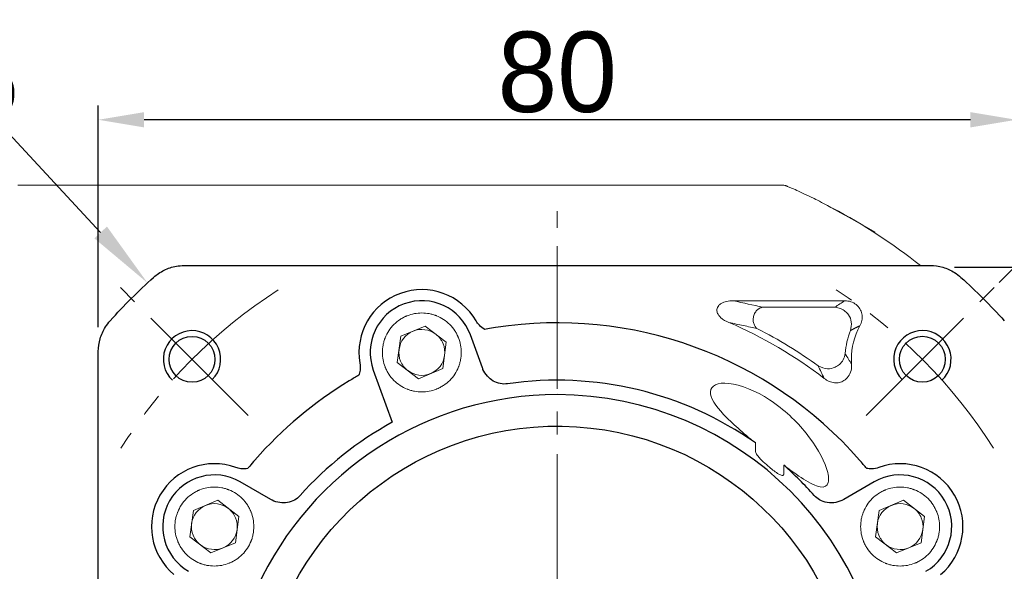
# Model space of a CAD drawing. Header units: millimetres. Extents: x 9570 to 10220, y -94 to 365.
# Tile 4 of 12: x 9633 to 9718, y 215 to 263. Entities that reach past the tile are written whole.
import ezdxf

# ---------------------------------------------------------------- set-up
doc = ezdxf.new("R2010")
doc.units = ezdxf.units.MM
doc.header["$PDSIZE"] = -5
doc.linetypes.add('ACAD_ISO10W100', pattern=[18, 12, -3, 0, -3])
doc.linetypes.add('点画线', pattern=[18, 12, -2, 2, -2])
doc.layers.get('0').update_dxf_attribs({"lineweight": 18})
doc.layers.get('Defpoints').update_dxf_attribs({"lineweight": 18})
for name, color, linetype, lineweight in [('7中心线层', 7, '点画线', 18), ('中心线层', 7, 'ACAD_ISO10W100', 0), ('尺寸线', 7, 'Continuous', 25), ('尺寸线层', 3, 'Continuous', 18), ('粗实线', 7, 'Continuous', 40)]:
    doc.layers.add(name, color=color, linetype=linetype, lineweight=lineweight)
doc.styles.add('工程字', font='txt')
doc.dimstyles.new('DIMSTYLE_17', dxfattribs={"dimtxt": 8, "dimasz": 12, "dimexe": 0.18, "dimexo": 0.0625, "dimgap": 0.09, "dimtad": 1, "dimtih": 1, "dimtoh": 1, "dimdec": 3, "dimdsep": 46, "dimtxsty": 'Standard', "dimblk": '_CAXARROW', "dimcen": 0.09, "dimdle": 24, "dimadec": 0, "dimazin": 0, "dimtfac": 0.7, "dimtdec": 3, "dimtofl": 0, "dimtmove": 0, "dimatfit": 3, "dimfxl": 1, "dimtolj": 1, "dimarcsym": 0})
doc.dimstyles.new('ISO-25', dxfattribs={"dimtxt": 7, "dimasz": 4, "dimexe": 1.25, "dimexo": 0.625, "dimtad": 1, "dimtxsty": '工程字', "dimcen": 2, "dimdle": 8, "dimadec": 0, "dimazin": 0, "dimtfac": 1, "dimtmove": 0, "dimatfit": 3, "dimfxl": 1, "dimarcsym": 0})

# ---------------------------------------------------------------- blocks, each defined once
blk = doc.blocks.new('*D100')
at = {"layer": 'Defpoints', "color": 0}
for p in [(9717.476, 239.875), (9706.341, 228.74), (9735.766, 216.91), (9636.673, 201.809), (9724.149, 201.809)]:
    blk.add_point(p, dxfattribs=at)
at = {"layer": '尺寸线层', "color": 0, "lineweight": -2}
for p, q in [((9717.918, 240.317), (9721.55, 243.949)), ((9724.774, 201.809), (9739.004, 201.809))]:
    blk.add_line(p, q, dxfattribs=at)
blk.add_arc((9679.41, 201.809), 58.344, 3.9289, 41.0711, dxfattribs=at)
at = {"layer": '尺寸线层', "color": 0}
for points in [[(9723.883, 240.596), (9722.908, 239.686), (9720.666, 243.065)], [(9736.951, 205.784), (9738.284, 205.83), (9737.754, 201.809)]]:
    blk.add_solid(points, dxfattribs=at)
at = {"layer": '尺寸线层', "color": 0, "insert": (9737.124, 225.715), "char_height": 7, "attachment_point": 5, "rotation": 292.5, "style": '工程字'}
blk.add_mtext('45%%d', dxfattribs=at)
blk = doc.blocks.new('*D101')
at = {"layer": 'Defpoints', "color": 0}
for p in [(9704.34, 239.273), (9654.481, 164.346)]:
    blk.add_point(p, dxfattribs=at)
at = {"layer": '尺寸线层', "color": 0, "lineweight": -2}
blk.add_line((9669.389, 186.749), (9656.697, 167.676), dxfattribs=at)
at = {"layer": '尺寸线层', "color": 0}
blk.add_solid([(9656.142, 168.045), (9657.252, 167.306), (9654.481, 164.346)], dxfattribs=at)
at = {"layer": '尺寸线层', "color": 0, "insert": (9661.677, 182.605), "char_height": 7, "attachment_point": 5, "rotation": 56.35918, "style": '工程字'}
blk.add_mtext('∅90', dxfattribs=at)
blk = doc.blocks.new('*D103')
at = {"layer": 'Defpoints', "color": 0}
for p in [(9639.41, 254.497), (9639.41, 235.813), (9719.41, 235.813)]:
    blk.add_point(p, dxfattribs=at)
at = {"layer": '尺寸线层', "color": 0, "lineweight": -2}
for p, q in [((9639.41, 236.438), (9639.41, 255.747)), ((9719.41, 236.438), (9719.41, 255.747)), ((9715.41, 254.497), (9643.41, 254.497))]:
    blk.add_line(p, q, dxfattribs=at)
at = {"layer": '尺寸线层', "color": 0}
for points in [[(9643.41, 255.163), (9643.41, 253.83), (9639.41, 254.497)], [(9715.41, 253.83), (9715.41, 255.163), (9719.41, 254.497)]]:
    blk.add_solid(points, dxfattribs=at)
at = {"layer": '尺寸线层', "color": 0, "insert": (9679.41, 258.622), "char_height": 7, "attachment_point": 5, "style": '工程字'}
blk.add_mtext('80', dxfattribs=at)
blk = doc.blocks.new('*D104')
at = {"layer": 'Defpoints', "color": 0}
for p in [(9713.414, 241.645), (9751.313, 241.645), (9713.414, 161.645)]:
    blk.add_point(p, dxfattribs=at)
at = {"layer": '尺寸线层', "color": 0, "lineweight": -2}
for p, q in [((9714.039, 241.645), (9752.563, 241.645)), ((9751.313, 165.645), (9751.313, 237.645)), ((9714.039, 161.645), (9752.563, 161.645))]:
    blk.add_line(p, q, dxfattribs=at)
at = {"layer": '尺寸线层', "color": 0}
for points in [[(9751.979, 237.645), (9750.646, 237.645), (9751.313, 241.645)], [(9750.646, 165.645), (9751.979, 165.645), (9751.313, 161.645)]]:
    blk.add_solid(points, dxfattribs=at)
at = {"layer": '尺寸线层', "color": 0, "insert": (9747.188, 201.645), "char_height": 7, "attachment_point": 5, "rotation": 90, "style": '工程字'}
blk.add_mtext('80', dxfattribs=at)
blk = doc.blocks.new('_CAXARROW')
blk.add_hatch(color=0).paths.add_polyline_path([(0, 0), (-1, 0.125), (-1, -0.125)], flags=0)
blk = doc.blocks.new('*D105')
at = {"layer": 'Defpoints', "color": 0}
for p in [(9643.705, 240.285), (9715.115, 163.334)]:
    blk.add_point(p, dxfattribs=at)
at = {"layer": '尺寸线层', "color": 0, "lineweight": -2}
for p, q in [((9611.529, 253.315), (9631.613, 253.315)), ((9631.613, 253.315), (9639.624, 244.683)), ((9679.32, 201.809), (9679.5, 201.809)), ((9679.41, 201.719), (9679.41, 201.899))]:
    blk.add_line(p, q, dxfattribs=at)
at = {"layer": '尺寸线层', "color": 0, "lineweight": -2, "xscale": 6, "yscale": 6, "zscale": 6, "rotation": 312.8612344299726}
blk.add_blockref('_CAXARROW', (9643.705, 240.285), dxfattribs=at)
at = {"layer": '尺寸线层', "color": 0, "lineweight": 15, "insert": (9621.071, 257.815), "char_height": 7, "attachment_point": 5, "style": '工程字'}
blk.add_mtext('\\A1;∅105', dxfattribs=at)
blk = doc.blocks.new('_FILLED')
at = {"linetype": 'ByBlock'}
blk.add_hatch(color=0, dxfattribs=at).paths.add_polyline_path([(0, 0), (-1, 0.133), (-1, -0.133)], flags=0)

msp = doc.modelspace()

# ---------------------------------------------------------------- linework, layer by layer
at = {"linetype": 'Continuous', "lineweight": 15}
for p, q in [((9698.2101, 248.8094), (9632.4063, 248.8094)), ((9699.0452, 248.7924), (9699.0476, 248.7981))]:
    msp.add_line(p, q, dxfattribs=at)
for p, q in [((9694.7644, 238.7226), (9704.4729, 238.7226)), ((9697.2957, 238.1616), (9703.5937, 238.1616)), ((9665.7798, 235.6363), (9667.9142, 236.5181)), ((9667.9142, 236.5181), (9669.7451, 235.1106)), ((9665.4763, 233.3469), (9665.7798, 235.6363)), ((9669.7451, 235.1106), (9669.4416, 232.8212)), ((9667.3072, 231.9394), (9665.4763, 233.3469)), ((9669.4416, 232.8212), (9667.3072, 231.9394)), ((9696.6765, 226.3427), (9696.6765, 225.6296)), ((9699.1443, 223.6288), (9699.1443, 224.4053)), ((9647.7016, 220.4669), (9649.836, 221.3487)), ((9649.836, 221.3487), (9651.6669, 219.9412)), ((9707.4573, 220.4669), (9709.5918, 221.3487)), ((9709.5918, 221.3487), (9711.4227, 219.9412)), ((9647.3981, 218.1775), (9647.7016, 220.4669)), ((9651.6669, 219.9412), (9651.3634, 217.6518)), ((9707.1538, 218.1775), (9707.4573, 220.4669)), ((9711.4227, 219.9412), (9711.1192, 217.6518)), ((9649.229, 216.77), (9647.3981, 218.1775)), ((9708.9847, 216.77), (9707.1538, 218.1775)), ((9651.3634, 217.6518), (9649.229, 216.77)), ((9711.1192, 217.6518), (9708.9847, 216.77))]:
    msp.add_line(p, q)
msp.add_arc((9699.0469, 247.7967), 0.9957, 66.879489, 90.098853, dxfattribs=at)
at = {"color": 7, "linetype": 'Continuous', "lineweight": 15}
msp.add_arc((9679.4104, 201.8094), 51, 51.63877, 61.927513, dxfattribs=at)
for centre, radius, start, end in [((9679.4104, 201.8094), 38.0868, 52.341138, 66.860567), ((9667.6107, 234.2288), 2, 112.448281, 172.448281), ((9667.6107, 234.2288), 2, 52.448281, 112.448281), ((9679.4104, 201.8094), 38.6478, 53.94138, 63.174226), ((9711.2302, 233.6292), 6.7478, 158.194532, 175.69206), ((9711.2302, 233.6292), 6.1868, 151.846544, 180), ((9667.6107, 234.2288), 2, 22.448281, 52.448281), ((9667.6107, 234.2288), 2, 172.448281, 202.448281), ((9667.6107, 234.2288), 2, 352.448281, 22.448281), ((9667.6107, 234.2288), 2, 202.448281, 232.448281), ((9711.2302, 233.6292), 6.1868, 180, 183.728975), ((9667.6107, 234.2288), 2, 232.448281, 292.448281), ((9649.5325, 219.0594), 2, 112.448281, 172.448281), ((9649.5325, 219.0594), 2, 52.448281, 112.448281), ((9649.5325, 219.0594), 2, 22.448281, 52.448281), ((9709.2883, 219.0594), 2, 112.448281, 172.448281), ((9709.2883, 219.0594), 2, 52.448281, 112.448281), ((9709.2883, 219.0594), 2, 22.448281, 52.448281), ((9649.5325, 219.0594), 2, 352.448281, 22.448281), ((9709.2883, 219.0594), 2, 352.448281, 22.448281), ((9649.5325, 219.0594), 2, 172.448281, 202.448281), ((9709.2883, 219.0594), 2, 172.448281, 202.448281), ((9649.5325, 219.0594), 2, 202.448281, 232.448281), ((9709.2883, 219.0594), 2, 202.448281, 232.448281), ((9649.5325, 219.0594), 2, 232.448281, 292.448281), ((9709.2883, 219.0594), 2, 232.448281, 292.448281)]:
    msp.add_arc(centre, radius, start, end)
at = {"extrusion": (0, 0, -1)}
for centre in [(-9667.6107, 234.2288), (-9649.5325, 219.0594), (-9709.2883, 219.0594)]:
    msp.add_arc(centre, 2, 187.551719, 247.551719, dxfattribs=at)
at = {"linetype": 'Continuous', "lineweight": 15}
msp.add_ellipse((9698.2101, 201.8094), major_axis=(0, 47), ratio=0.6616415, start_param=6.2563262, end_param=6.2831853, dxfattribs=at)
for points, knots in [([(9699.0476, 248.7955), (9698.8595, 248.8028), (9698.5806, 248.8136), (9698.3016, 248.8052), (9698.2107, 248.8025)], [0, 0, 0, 0, 0.6741329, 1, 1, 1, 1]), ([(9699.4357, 248.7135), (9699.4253, 248.7179), (9699.4086, 248.725), (9699.4051, 248.7264), (9699.3961, 248.7301), (9699.3825, 248.7355), (9699.3609, 248.7437), (9699.315, 248.7596), (9699.2106, 248.7898), (9699.1156, 248.7944), (9699.0475, 248.7977)], [0, 0, 0, 0, 0.3261816, 0.5302087, 0.5956944, 0.6206711, 0.6419104, 0.6905732, 0.7782734, 1, 1, 1, 1]), ([(9699.4379, 248.7125), (9699.5049, 248.6839), (9699.6389, 248.6267), (9700.1101, 248.4212), (9700.7572, 248.1286), (9701.8197, 247.6326), (9702.8158, 247.1164), (9707.1117, 244.714)], [0, 0, 0, 0, 0.1631093, 0.3262818, 0.4961909, 0.6661705, 1, 1, 1, 1])]:
    msp.add_open_spline(points, degree=3, knots=knots, dxfattribs=at)
for points, knots in [([(9694.3774, 236.8323), (9694.1135, 236.9323), (9693.8566, 237.0746), (9693.6506, 237.2703), (9693.5804, 237.3369), (9693.5157, 237.4107), (9693.4078, 237.5736), (9693.3638, 237.6652), (9693.3255, 237.8257), (9693.3195, 237.8935), (9693.331, 238.0261), (9693.3488, 238.0924), (9693.4031, 238.2103), (9693.4388, 238.2639), (9693.5447, 238.3861), (9693.6242, 238.4483), (9693.8444, 238.5801), (9693.9967, 238.6344), (9694.3508, 238.7158), (9694.5592, 238.7309), (9694.7644, 238.7226)], [0, 0, 0, 0, 0.253437, 0.253437, 0.253437, 0.3382045, 0.3382045, 0.4241681, 0.4241681, 0.4812566, 0.4812566, 0.5386323, 0.5386323, 0.592931, 0.592931, 0.6786986, 0.6786986, 0.8179353, 0.8179353, 1, 1, 1, 1]), ([(9704.4729, 238.7226), (9704.6492, 238.7257), (9704.8286, 238.7005), (9705.1654, 238.592), (9705.3275, 238.5063), (9705.5939, 238.2922), (9705.7053, 238.1643), (9705.8667, 237.8911), (9705.9225, 237.744), (9705.9824, 237.4448), (9705.9875, 237.2889), (9705.9504, 236.9781), (9705.905, 236.82), (9705.8193, 236.631), (9705.7982, 236.5892), (9705.7753, 236.5484)], [0, 0, 0, 0, 0.171671, 0.171671, 0.3442766, 0.3442766, 0.5036019, 0.5036019, 0.6516909, 0.6516909, 0.7990163, 0.7990163, 0.9550014, 0.9550014, 1, 1, 1, 1]), ([(9703.5937, 238.1616), (9703.7649, 238.1392), (9704.0974, 238.0958), (9704.5126, 237.8383), (9704.8631, 237.4503), (9705.1125, 236.8548), (9705.0167, 236.3873), (9704.9652, 236.1357)], [0, 0, 0, 0, 0.1824358, 0.3544747, 0.5020211, 0.7319919, 1, 1, 1, 1]), ([(9667.6107, 230.7899), (9667.3921, 230.7899), (9667.07, 230.8201), (9666.7041, 230.9081), (9666.5236, 230.9653), (9666.434, 230.9972), (9666.3958, 231.0116), (9666.3703, 231.0214), (9666.3586, 231.0259), (9665.9037, 231.2059), (9665.5146, 231.4617), (9665.0112, 231.9648), (9664.7897, 232.2364), (9664.5839, 232.588), (9664.4942, 232.7726), (9664.4526, 232.867), (9664.4355, 232.908), (9664.4243, 232.9354), (9664.4183, 232.9503), (9664.2523, 233.3692), (9664.1719, 233.7918), (9664.1718, 234.4473), (9664.2019, 234.7693), (9664.29, 235.1353), (9664.3472, 235.3158), (9664.3791, 235.4054), (9664.3935, 235.4437), (9664.4033, 235.4692), (9664.4078, 235.4808), (9664.5878, 235.9358), (9664.8436, 236.3249), (9665.3467, 236.8282), (9665.6183, 237.0498), (9665.9699, 237.2555), (9666.1545, 237.3453), (9666.2489, 237.3868), (9666.2899, 237.4039), (9666.3173, 237.4152), (9666.3321, 237.4212), (9666.7511, 237.5871), (9667.1737, 237.6676), (9667.6107, 237.6677)], [0, 0, 0, 0, 0.0625, 0.09375, 0.109375, 0.1171875, 0.1210938, 0.1210938, 0.125, 0.125, 0.25, 0.25, 0.3125, 0.34375, 0.359375, 0.3671875, 0.3710938, 0.3710938, 0.375, 0.375, 0.5, 0.5, 0.5625, 0.59375, 0.609375, 0.6171875, 0.6210938, 0.6210938, 0.625, 0.625, 0.75, 0.75, 0.8125, 0.84375, 0.859375, 0.8671875, 0.8710938, 0.8710938, 0.875, 0.875, 1, 1, 1, 1]), ([(9667.6107, 237.6677), (9667.8291, 237.6677), (9668.1512, 237.6375), (9668.5172, 237.5495), (9668.6976, 237.4923), (9668.7873, 237.4603), (9668.8256, 237.4459), (9668.8511, 237.4362), (9668.8627, 237.4317), (9669.3177, 237.2516), (9669.7068, 236.9959), (9670.2101, 236.4927), (9670.4317, 236.2212), (9670.6374, 235.8695), (9670.7272, 235.685), (9670.7687, 235.5905), (9670.7858, 235.5496), (9670.7971, 235.5222), (9670.8031, 235.5073), (9670.969, 235.0884), (9671.0495, 234.6657), (9671.0496, 234.0103), (9671.0194, 233.6882), (9670.9314, 233.3223), (9670.8741, 233.1418), (9670.8422, 233.0522), (9670.8278, 233.0139), (9670.8181, 232.9884), (9670.8136, 232.9767), (9670.6335, 232.5218), (9670.3778, 232.1327), (9669.8746, 231.6294), (9669.6031, 231.4078), (9669.2514, 231.202), (9669.0669, 231.1123), (9668.9724, 231.0707), (9668.9315, 231.0536), (9668.9041, 231.0424), (9668.8892, 231.0364), (9668.4701, 230.8704), (9668.0481, 230.7899), (9667.6107, 230.7899)], [0, 0, 0, 0, 0.0625, 0.09375, 0.109375, 0.1171875, 0.1210938, 0.1210938, 0.125, 0.125, 0.25, 0.25, 0.3125, 0.34375, 0.359375, 0.3671875, 0.3710937, 0.3710937, 0.375, 0.375, 0.5, 0.5, 0.5625, 0.59375, 0.609375, 0.6171875, 0.6210937, 0.6210937, 0.625, 0.625, 0.75, 0.75, 0.8125, 0.84375, 0.859375, 0.8671875, 0.8710937, 0.8710937, 0.875, 0.875, 1, 1, 1, 1]), ([(9696.8513, 236.298), (9696.4444, 236.391), (9695.649, 236.5729), (9694.7946, 236.7471), (9694.3774, 236.8322)], [0, 0, 0, 0, 0.5115958, 1, 1, 1, 1]), ([(9704.5015, 234.1361), (9704.4594, 233.9505), (9704.3782, 233.5919), (9704.0395, 233.1818), (9703.5732, 232.8752), (9702.89, 232.7201), (9702.4181, 232.9349), (9702.1589, 233.0528)], [0, 0, 0, 0, 0.1859339, 0.3592337, 0.501522, 0.7262242, 1, 1, 1, 1]), ([(9705.0564, 233.2268), (9705.0733, 233.0348), (9705.0603, 232.837), (9704.9674, 232.4606), (9704.8847, 232.2761), (9704.6693, 231.9826), (9704.541, 231.8626), (9704.2715, 231.697), (9704.131, 231.6413), (9703.8474, 231.5811), (9703.7011, 231.5742), (9703.4054, 231.6038), (9703.2531, 231.6438), (9702.9562, 231.7676), (9702.8101, 231.8561), (9702.6799, 231.9613)], [0, 0, 0, 0, 0.1659682, 0.1659682, 0.3334758, 0.3334758, 0.4783968, 0.4783968, 0.6034548, 0.6034548, 0.7251956, 0.7251956, 0.8567329, 0.8567329, 1, 1, 1, 1]), ([(9696.6765, 226.3427), (9695.6137, 227.2109), (9694.6329, 228.0557), (9693.1923, 229.5842), (9692.7298, 230.2887), (9692.7941, 231.3239), (9693.3699, 231.6426), (9695.3853, 231.4255), (9696.7344, 230.8734), (9697.9104, 230.1045)], [0, 0, 0, 0, 0.25, 0.25, 0.5, 0.5, 0.75, 0.75, 1, 1, 1, 1]), ([(9697.9104, 230.1045), (9699.1866, 229.2701), (9700.2613, 228.2406), (9701.9436, 226.1475), (9702.5735, 225.0605), (9703.037, 223.6378), (9703.105, 223.2032), (9702.955, 222.597), (9702.7168, 222.4427), (9701.9422, 222.5761), (9701.4277, 222.8413), (9700.3204, 223.5389), (9699.7413, 223.9572), (9699.1443, 224.4053)], [0, 0, 0, 0, 0.25, 0.25, 0.5, 0.5, 0.625, 0.625, 0.75, 0.75, 0.875, 0.875, 1, 1, 1, 1]), ([(9696.6765, 225.6296), (9696.6764, 225.5884), (9696.6886, 225.5475), (9696.7458, 225.402), (9696.8135, 225.3059), (9697.1735, 224.8407), (9697.5424, 224.5269), (9697.9104, 224.2232)], [0, 0, 0, 0, 0.0644154, 0.0644154, 0.2462897, 0.2462897, 1, 1, 1, 1]), ([(9697.9104, 224.2232), (9698.1684, 224.0102), (9698.4316, 223.7969), (9698.7658, 223.606), (9698.8131, 223.5811), (9698.9109, 223.5387), (9698.9623, 223.5198), (9699.0308, 223.5137), (9699.0468, 223.5137), (9699.0736, 223.5182), (9699.0849, 223.5217), (9699.1033, 223.5314), (9699.111, 223.5373), (9699.1238, 223.5512), (9699.1291, 223.5594), (9699.1384, 223.5801), (9699.1415, 223.5933), (9699.1439, 223.6139), (9699.1443, 223.6214), (9699.1443, 223.6288)], [0, 0, 0, 0, 0.65737, 0.65737, 0.7624419, 0.7624419, 0.8687912, 0.8687912, 0.9000149, 0.9000149, 0.9228448, 0.9228448, 0.9413874, 0.9413874, 0.9599255, 0.9599255, 0.9857008, 0.9857008, 1, 1, 1, 1]), ([(9649.5325, 215.6205), (9649.3139, 215.6205), (9648.9918, 215.6507), (9648.6259, 215.7387), (9648.4455, 215.7959), (9648.3558, 215.8278), (9648.3176, 215.8422), (9648.2921, 215.852), (9648.2804, 215.8565), (9647.8255, 216.0365), (9647.4364, 216.2923), (9646.9331, 216.7955), (9646.7115, 217.067), (9646.5057, 217.4186), (9646.416, 217.6032), (9646.3744, 217.6976), (9646.3573, 217.7386), (9646.3461, 217.766), (9646.3401, 217.7809), (9646.1742, 218.1998), (9646.0937, 218.6224), (9646.0936, 219.2779), (9646.1237, 219.5999), (9646.2118, 219.9659), (9646.269, 220.1464), (9646.3009, 220.236), (9646.3153, 220.2743), (9646.3251, 220.2998), (9646.3296, 220.3114), (9646.5096, 220.7664), (9646.7654, 221.1555), (9647.2686, 221.6588), (9647.5401, 221.8804), (9647.8917, 222.0861), (9648.0763, 222.1759), (9648.1707, 222.2174), (9648.2117, 222.2345), (9648.2391, 222.2458), (9648.254, 222.2518), (9648.6729, 222.4177), (9649.0955, 222.4982), (9649.5325, 222.4983)], [0, 0, 0, 0, 0.0625, 0.09375, 0.109375, 0.1171875, 0.1210938, 0.1210938, 0.125, 0.125, 0.25, 0.25, 0.3125, 0.34375, 0.359375, 0.3671875, 0.3710937, 0.3710937, 0.375, 0.375, 0.5, 0.5, 0.5625, 0.59375, 0.609375, 0.6171875, 0.6210938, 0.6210938, 0.625, 0.625, 0.75, 0.75, 0.8125, 0.84375, 0.859375, 0.8671875, 0.8710938, 0.8710938, 0.875, 0.875, 1, 1, 1, 1]), ([(9649.5325, 222.4983), (9649.751, 222.4983), (9650.0731, 222.4681), (9650.439, 222.3801), (9650.6195, 222.3229), (9650.7091, 222.2909), (9650.7474, 222.2765), (9650.7729, 222.2668), (9650.7845, 222.2623), (9651.2395, 222.0822), (9651.6286, 221.8265), (9652.1319, 221.3233), (9652.3535, 221.0518), (9652.5593, 220.7001), (9652.649, 220.5156), (9652.6905, 220.4211), (9652.7077, 220.3802), (9652.7189, 220.3528), (9652.7249, 220.3379), (9652.8908, 219.919), (9652.9713, 219.4963), (9652.9714, 218.8409), (9652.9412, 218.5188), (9652.8532, 218.1529), (9652.796, 217.9724), (9652.764, 217.8828), (9652.7497, 217.8445), (9652.7399, 217.819), (9652.7354, 217.8073), (9652.5553, 217.3524), (9652.2996, 216.9633), (9651.7964, 216.46), (9651.5249, 216.2384), (9651.1732, 216.0326), (9650.9887, 215.9429), (9650.8942, 215.9013), (9650.8533, 215.8842), (9650.8259, 215.873), (9650.811, 215.867), (9650.3919, 215.701), (9649.97, 215.6205), (9649.5325, 215.6205)], [0, 0, 0, 0, 0.0625, 0.09375, 0.109375, 0.1171875, 0.1210937, 0.1210937, 0.125, 0.125, 0.25, 0.25, 0.3125, 0.34375, 0.359375, 0.3671875, 0.3710938, 0.3710938, 0.375, 0.375, 0.5, 0.5, 0.5625, 0.59375, 0.609375, 0.6171875, 0.6210938, 0.6210938, 0.625, 0.625, 0.75, 0.75, 0.8125, 0.84375, 0.859375, 0.8671875, 0.8710938, 0.8710938, 0.875, 0.875, 1, 1, 1, 1]), ([(9709.2882, 215.6205), (9709.0697, 215.6205), (9708.7475, 215.6507), (9708.3817, 215.7387), (9708.2012, 215.7959), (9708.1116, 215.8278), (9708.0733, 215.8422), (9708.0479, 215.852), (9708.0362, 215.8565), (9707.5812, 216.0365), (9707.1921, 216.2923), (9706.6888, 216.7955), (9706.4673, 217.067), (9706.2615, 217.4186), (9706.1718, 217.6032), (9706.1302, 217.6976), (9706.1131, 217.7386), (9706.1018, 217.766), (9706.0958, 217.7809), (9705.9299, 218.1998), (9705.8494, 218.6224), (9705.8493, 219.2779), (9705.8795, 219.5999), (9705.9675, 219.9659), (9706.0248, 220.1464), (9706.0567, 220.236), (9706.0711, 220.2743), (9706.0808, 220.2998), (9706.0854, 220.3114), (9706.2654, 220.7664), (9706.5212, 221.1555), (9707.0243, 221.6588), (9707.2958, 221.8804), (9707.6475, 222.0861), (9707.832, 222.1759), (9707.9265, 222.2174), (9707.9675, 222.2345), (9707.9949, 222.2458), (9708.0097, 222.2518), (9708.4287, 222.4177), (9708.8513, 222.4982), (9709.2882, 222.4983)], [0, 0, 0, 0, 0.0625, 0.09375, 0.109375, 0.1171875, 0.1210937, 0.1210937, 0.125, 0.125, 0.25, 0.25, 0.3125, 0.34375, 0.359375, 0.3671875, 0.3710938, 0.3710938, 0.375, 0.375, 0.5, 0.5, 0.5625, 0.59375, 0.609375, 0.6171875, 0.6210937, 0.6210937, 0.625, 0.625, 0.75, 0.75, 0.8125, 0.84375, 0.859375, 0.8671875, 0.8710937, 0.8710937, 0.875, 0.875, 1, 1, 1, 1]), ([(9709.2882, 222.4983), (9709.5067, 222.4983), (9709.8288, 222.4681), (9710.1947, 222.3801), (9710.3752, 222.3229), (9710.4649, 222.2909), (9710.5031, 222.2765), (9710.5286, 222.2668), (9710.5403, 222.2623), (9710.9952, 222.0822), (9711.3844, 221.8265), (9711.8877, 221.3233), (9712.1092, 221.0518), (9712.315, 220.7001), (9712.4047, 220.5156), (9712.4463, 220.4211), (9712.4634, 220.3802), (9712.4747, 220.3528), (9712.4806, 220.3379), (9712.6466, 219.919), (9712.7271, 219.4963), (9712.7272, 218.8409), (9712.697, 218.5188), (9712.609, 218.1529), (9712.5517, 217.9724), (9712.5198, 217.8828), (9712.5054, 217.8445), (9712.4957, 217.819), (9712.4911, 217.8073), (9712.3111, 217.3524), (9712.0553, 216.9633), (9711.5522, 216.46), (9711.2807, 216.2384), (9710.929, 216.0326), (9710.7444, 215.9429), (9710.65, 215.9013), (9710.609, 215.8842), (9710.5816, 215.873), (9710.5668, 215.867), (9710.1477, 215.701), (9709.7257, 215.6205), (9709.2882, 215.6205)], [0, 0, 0, 0, 0.0625, 0.09375, 0.109375, 0.1171875, 0.1210937, 0.1210937, 0.125, 0.125, 0.25, 0.25, 0.3125, 0.34375, 0.359375, 0.3671875, 0.3710937, 0.3710937, 0.375, 0.375, 0.5, 0.5, 0.5625, 0.59375, 0.609375, 0.6171875, 0.6210937, 0.6210937, 0.625, 0.625, 0.75, 0.75, 0.8125, 0.84375, 0.859375, 0.8671875, 0.8710937, 0.8710937, 0.875, 0.875, 1, 1, 1, 1])]:
    msp.add_open_spline(points, degree=3, knots=knots)
for points in [[(9697.2957, 238.1616), (9696.493, 238.353), (9695.6539, 238.5406), (9694.7644, 238.7226)], [(9703.5937, 238.1616), (9703.8868, 238.36), (9704.1798, 238.547), (9704.4729, 238.7226)], [(9704.8024, 233.6292), (9704.6962, 233.8022), (9704.5965, 233.9706), (9704.5015, 234.1361)], [(9705.0564, 233.2268), (9704.9673, 233.3641), (9704.883, 233.498), (9704.8024, 233.6292)], [(9702.1589, 233.0528), (9702.3115, 232.7085), (9702.4803, 232.3491), (9702.6799, 231.9613)]]:
    msp.add_open_spline(points, degree=3)
for points, weights, degree in [([(9696.8513, 236.298), (9694.597, 237.8204), (9697.2957, 238.1616)], [1, 0.286948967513, 1], 2), ([(9704.9652, 236.1357), (9705.2238, 236.2771), (9705.4926, 236.4149), (9705.7753, 236.5483)], [0.999999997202, 0.999999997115, 0.99999999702, 0.999999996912], 3)]:
    msp.add_rational_spline(points, weights, degree=degree)
at = {"layer": '7中心线层'}
for p, q in [((9679.4104, 159.0722), (9679.4104, 246.5482)), ((9652.4794, 228.7404), (9641.345, 239.8748)), ((9706.3414, 228.7404), (9717.4758, 239.8748))]:
    msp.add_line(p, q, dxfattribs=at)
for start, end in [(122.715563, 147.654896), (32.345104, 57.284437)]:
    msp.add_arc((9679.4104, 201.8094), 45, start, end, dxfattribs=at)
at = {"layer": '中心线层'}
msp.add_line((9679.4104, 159.0722), (9679.4104, 246.5482), dxfattribs=at)
at = {"layer": '尺寸线'}
for centre, start, end in [((9647.5836, 233.6292), 315.093566, 227.009856), ((9711.2302, 233.6361), 313.002625, 225.093677)]:
    msp.add_arc(centre, 2.5, start, end, dxfattribs=at)
at = {"layer": '粗实线', "linetype": 'Continuous', "lineweight": 30}
for p, q in [((9646.9138, 241.7992), (9711.9069, 241.7992)), ((9672.8885, 232.8851), (9671.8393, 235.7679)), ((9639.4206, 197.532), (9639.4206, 234.306)), ((9663.3821, 232.6897), (9665.0372, 228.1421)), ((9654.4392, 221.4226), (9651.7825, 222.9565)), ((9707.0382, 222.9565), (9704.3815, 221.4226))]:
    msp.add_line(p, q, dxfattribs=at)
for centre in [(9647.5871, 233.6257), (9711.2267, 233.6326)]:
    msp.add_circle(centre, 2, dxfattribs=at)
at = {"layer": '粗实线', "linetype": 'Continuous', "lineweight": 30, "extrusion": (0, 0, -1)}
for radius, start, end in [(52.4898, 42.07908, 47.92092), (52.4898, 132.07908, 137.92092), (26, 8.712245, 178.677672)]:
    msp.add_arc((-9679.4104, 201.8094), radius, start, end, dxfattribs=at)
at = {"layer": '粗实线', "linetype": 'Continuous', "lineweight": 30}
for centre, radius, start, end in [((9667.6107, 234.2288), 5.4748, 30.077371, 189.922604), ((9667.6107, 234.2288), 4.5, 20, 200), ((9679.4104, 201.8094), 35, 41.173902, 98.827649), ((9679.4104, 201.8094), 35, 121.173902, 138.827649), ((9679.4104, 201.8094), 30, 54.862768, 98.295279), ((9679.4104, 201.8094), 28.7414, 90, 221.045694), ((9679.4104, 201.8094), 28.7414, 270, 90), ((9679.4104, 201.8094), 30, 118.626927, 138.29528), ((9649.5325, 219.0594), 5.4748, 70.077371, 229.922626), ((9679.4104, 201.8094), 30, 41.704723, 48.867958), ((9709.2882, 219.0594), 5.4748, 310.077376, 109.922626), ((9649.5325, 219.0594), 4.5, 60, 240), ((9709.2882, 219.0594), 4.5, 300, 120)]:
    msp.add_arc(centre, radius, start, end, dxfattribs=at)
for points, knots in [([(9644.234, 240.7684), (9644.5098, 241.0174), (9644.8236, 241.2296), (9645.4912, 241.556), (9645.8513, 241.6733), (9646.4467, 241.7786), (9646.6807, 241.7992), (9646.9138, 241.7992)], [0, 0, 0, 0, 0.3811514, 0.3811514, 0.762304, 0.762304, 1, 1, 1, 1]), ([(9711.9069, 241.7992), (9712.2785, 241.7992), (9712.6536, 241.7464), (9713.3678, 241.5413), (9713.7138, 241.387), (9714.2263, 241.0662), (9714.4137, 240.9246), (9714.5867, 240.7684)], [0, 0, 0, 0, 0.3811515, 0.3811515, 0.7623041, 0.7623041, 1, 1, 1, 1]), ([(9639.4206, 234.306), (9639.4206, 234.6813), (9639.4745, 235.0603), (9639.6838, 235.7812), (9639.8412, 236.1302), (9640.1629, 236.6376), (9640.3003, 236.8184), (9640.4514, 236.9857)], [0, 0, 0, 0, 0.3850819, 0.3850819, 0.7701649, 0.7701649, 1, 1, 1, 1]), ([(9673.0948, 236.2349), (9672.9208, 236.3331), (9672.76, 236.459), (9672.518, 236.7157), (9672.4252, 236.8401), (9672.3483, 236.9726)], [0, 0, 0, 0, 0.5671458, 0.5671458, 1, 1, 1, 1]), ([(9674.0392, 236.3948), (9673.7993, 236.3575), (9673.5677, 236.319), (9673.2646, 236.2657), (9673.1789, 236.2503), (9673.0948, 236.2349)], [0, 0, 0, 0, 0.7129175, 0.7129175, 1, 1, 1, 1]), ([(9662.2177, 233.2854), (9662.252, 233.0886), (9662.2565, 232.8844), (9662.2113, 232.5344), (9662.1739, 232.3838), (9662.1201, 232.2404)], [0, 0, 0, 0, 0.5671394, 0.5671394, 1, 1, 1, 1]), ([(9675.0821, 231.4955), (9674.8697, 231.4645), (9674.6489, 231.4708), (9674.2281, 231.5547), (9674.0224, 231.6332), (9673.6451, 231.8509), (9673.4697, 231.9946), (9673.1651, 232.3343), (9673.0355, 232.5375), (9672.9224, 232.7964), (9672.9048, 232.8405), (9672.8885, 232.8851)], [0, 0, 0, 0, 0.2304234, 0.2304234, 0.4603724, 0.4603724, 0.6975261, 0.6975261, 0.9497031, 0.9497031, 1, 1, 1, 1]), ([(9653.0647, 224.8508), (9652.9049, 224.668), (9652.7523, 224.4897), (9652.5544, 224.254), (9652.4986, 224.1871), (9652.4441, 224.1212)], [0, 0, 0, 0, 0.7129175, 0.7129175, 1, 1, 1, 1]), ([(9652.4441, 224.1212), (9652.2477, 224.0847), (9652.0436, 224.0778), (9651.6931, 224.1188), (9651.5421, 224.1545), (9651.3981, 224.2066)], [0, 0, 0, 0, 0.5671458, 0.5671458, 1, 1, 1, 1]), ([(9707.4227, 224.2066), (9707.2349, 224.1387), (9707.0346, 224.0988), (9706.6821, 224.0825), (9706.5272, 224.0932), (9706.3767, 224.1212)], [0, 0, 0, 0, 0.5671393, 0.5671393, 1, 1, 1, 1]), ([(9657.0129, 221.7681), (9656.87, 221.6079), (9656.6968, 221.4707), (9656.3205, 221.2645), (9656.1126, 221.1924), (9655.6836, 221.1166), (9655.4569, 221.114), (9655.0052, 221.1785), (9654.7752, 221.2508), (9654.5222, 221.3764), (9654.4803, 221.3989), (9654.4392, 221.4226)], [0, 0, 0, 0, 0.2304234, 0.2304234, 0.4603724, 0.4603724, 0.6975261, 0.6975261, 0.9497031, 0.9497031, 1, 1, 1, 1]), ([(9704.3815, 221.4226), (9704.1669, 221.2987), (9703.9285, 221.209), (9703.4413, 221.1156), (9703.1854, 221.1109), (9702.7065, 221.1903), (9702.4755, 221.272), (9702.0983, 221.4911), (9701.9402, 221.6197), (9701.8079, 221.7681)], [0, 0, 0, 0, 0.2658731, 0.2658731, 0.5324706, 0.5324706, 0.7873187, 0.7873187, 1, 1, 1, 1])]:
    msp.add_open_spline(points, degree=3, knots=knots, dxfattribs=at)
for points in [[(9662.1201, 232.2404), (9661.8632, 232.0944), (9661.5846, 231.9317), (9661.2931, 231.7554)], [(9706.3767, 224.1212), (9706.1883, 224.3489), (9705.9797, 224.5951), (9705.7554, 224.8515)]]:
    msp.add_open_spline(points, degree=3, dxfattribs=at)

# ---------------------------------------------------------------- dimensions: what is measured, and where the dimension line sits
at = {"layer": '尺寸线层'}
for base, p1, p2, angle, picture, middle in [((9639.4104, 254.4968), (9719.4104, 235.8131), (9639.4104, 235.8131), 180, '*D103', (9679.4104, 258.6218)), ((9751.3128, 241.6449), (9713.4141, 161.6449), (9713.4141, 241.6449), 270, '*D104', (9747.1878, 201.6449))]:
    dim = msp.add_linear_dim(base=base, p1=p1, p2=p2, angle=angle, dimstyle='ISO-25', dxfattribs=at)
    dim.commit()
    dim.dimension.update_dxf_attribs({"geometry": picture, "text_midpoint": middle})
at = {"layer": '尺寸线层', "lineweight": 15}
dim = msp.add_diameter_dim_2p(p1=(9715.1152, 163.3342), p2=(9643.7055, 240.2846), dimstyle='DIMSTYLE_17', override={"dimtxt": 7, "dimasz": 6, "dimgap": 1, "dimdec": 0, "dimtxsty": '工程字', "dimtol": 0, "dimldrblk": '_FILLED'}, dxfattribs=at)
dim.commit()
dim.dimension.update_dxf_attribs({"geometry": '*D105', "text_midpoint": (9621.0713, 253.3151), "dimtype": 163})
at = {"layer": '尺寸线层'}
dim = msp.add_angular_dim_2l(base=(9735.7664, 216.9099), line1=((9636.6732, 201.8094), (9724.1492, 201.8094)), line2=((9706.3414, 228.7404), (9717.4758, 239.8748)), dimstyle='ISO-25', dxfattribs=at)
dim.commit()
dim.dimension.update_dxf_attribs({"geometry": '*D100', "text_midpoint": (9737.1243, 225.7153)})
dim = msp.add_diameter_dim_2p(p1=(9704.3397, 239.2731), p2=(9654.4811, 164.3457), dimstyle='ISO-25', dxfattribs=at)
dim.commit()
dim.dimension.update_dxf_attribs({"geometry": '*D101', "text_midpoint": (9665.1108, 180.32), "dimtype": 163})

doc.saveas('drawing.dxf')
